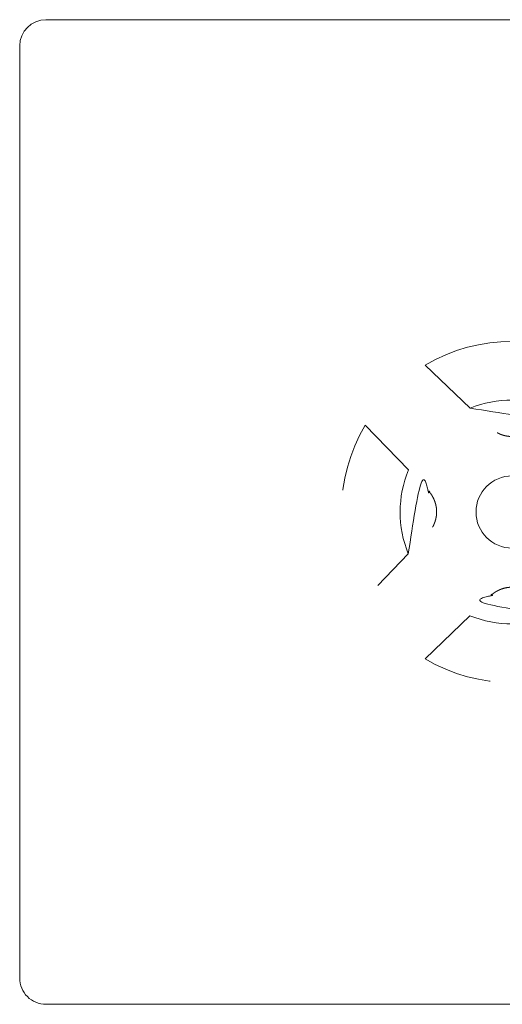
# Model space of a CAD drawing. Header units: metres. Extents: x -0.4 to 2.4, y -0.4 to 0.4.
# Tile 3 of 6: x 0.62 to 0.99, y -0.38 to 0.37. Entities that reach past the tile are written whole.
import ezdxf

# ---------------------------------------------------------------- set-up
doc = ezdxf.new("R2010")
doc.units = ezdxf.units.M
doc.header["$MEASUREMENT"] = 0
doc.linetypes.add('Dash Style-1', pattern=[0.10582, 0.0529, -0.05292])
doc.layers.add('72_VITRA_INSERT', color=7, linetype='Continuous')
doc.layers.add('72_VITRA_STANDARD_D2_TB_FOOT_UNDER', color=8, linetype='Dash Style-1', lineweight=5)
doc.layers.add('72_VITRA_STANDARD_D2_TB_TABLE_TOP', color=7, linetype='Continuous', lineweight=5)

# ---------------------------------------------------------------- blocks, each defined once
blk = doc.blocks.new('72_VITRA_STANDARD_D2_SUPER_FOLD_TABLE_FOOT')
at = {"layer": '72_VITRA_STANDARD_D2_TB_FOOT_UNDER', "flags": 128}
for points in [[(-0.0661444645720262, 0.11191474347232), (-0.0320316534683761, 0.0790389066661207, -0.1949324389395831), (0.0320316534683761, 0.0790389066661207), (0.0661444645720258, 0.1119147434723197, 0.2734205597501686), (-0.0661444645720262, 0.11191474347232)], [(-0.079038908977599, 0.0320316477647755), (-0.1119147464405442, 0.0661444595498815, 0.2730649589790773), (-0.1120021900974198, -0.0659962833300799), (-0.0791069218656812, -0.0318633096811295, -0.1943800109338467), (-0.079038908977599, 0.0320316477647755)], [(-0.0275, -2.11e-14, -1), (0.0275, -2.11e-14, -1)], [(-0.0322060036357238, -0.0789680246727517), (-0.0662980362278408, -0.1118238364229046, 0.2741584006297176), (0.0662980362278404, -0.1118238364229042), (0.0322060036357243, -0.0789680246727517, -0.1960780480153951), (-0.0322060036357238, -0.0789680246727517)]]:
    blk.add_lwpolyline(points, format="xyb", close=True, dxfattribs=at)
at = {"layer": '72_VITRA_STANDARD_D2_TB_FOOT_UNDER'}
blk.add_circle((0, -2.11e-14), 0.0275, dxfattribs=at)
for points, weights in [([(-0.0320316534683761, 0.0790389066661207), (-0.0243457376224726, 0.0716316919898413), (-0.0166598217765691, 0.0642244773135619), (-0.0166513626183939, 0.0642163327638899), (-0.0166429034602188, 0.0642081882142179), (-0.0165076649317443, 0.0640781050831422), (-0.016096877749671, 0.0636950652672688), (-0.0155352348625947, 0.0632031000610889), (-0.0149604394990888, 0.0627304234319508), (-0.0143725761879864, 0.062276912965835), (-0.0137717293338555, 0.0618424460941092), (-0.0131819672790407, 0.0614431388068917), (-0.0125808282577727, 0.061060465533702), (-0.0119423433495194, 0.0606811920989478), (-0.0112192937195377, 0.0602814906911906), (-0.0106046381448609, 0.0599714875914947), (-0.0100557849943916, 0.0597080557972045), (-0.0093703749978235, 0.059404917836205), (-0.0088287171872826, 0.0591852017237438), (-0.0082909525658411, 0.0589780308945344), (-0.0075949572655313, 0.0587338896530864), (-0.0068875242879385, 0.0585100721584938), (-0.0061741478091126, 0.058308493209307), (-0.0054548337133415, 0.0581291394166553), (-0.0047295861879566, 0.0579719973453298), (-0.0040070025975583, 0.0578386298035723), (-0.0032381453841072, 0.0577205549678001), (-0.0025763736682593, 0.0576422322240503), (-0.0019027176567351, 0.0575768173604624), (-0.0011059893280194, 0.0575277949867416), (-0.000733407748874, 0.0575164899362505), (-0.0003662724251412, 0.0575053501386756), (-1.065e-12, 0.0575054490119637), (0.0003662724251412, 0.0575053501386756), (0.000733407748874, 0.0575164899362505), (0.0011059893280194, 0.0575277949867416), (0.0019027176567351, 0.0575768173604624), (0.0025763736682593, 0.0576422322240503), (0.0032381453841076, 0.0577205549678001), (0.0040070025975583, 0.0578386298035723), (0.004729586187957, 0.0579719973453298), (0.0054548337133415, 0.0581291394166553), (0.0061741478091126, 0.058308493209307), (0.0068875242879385, 0.0585100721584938), (0.0075949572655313, 0.0587338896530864), (0.0082909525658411, 0.0589780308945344), (0.008828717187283, 0.0591852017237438), (0.0093703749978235, 0.059404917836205), (0.0100557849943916, 0.0597080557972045), (0.0106046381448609, 0.0599714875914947), (0.0112192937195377, 0.0602814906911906), (0.0119423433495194, 0.0606811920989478), (0.0125808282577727, 0.061060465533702), (0.0131819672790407, 0.0614431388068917), (0.0137717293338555, 0.0618424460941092), (0.0143725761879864, 0.062276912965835), (0.0149604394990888, 0.0627304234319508), (0.0155352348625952, 0.0632031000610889), (0.016096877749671, 0.0636950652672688), (0.0165076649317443, 0.0640781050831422), (0.0166429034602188, 0.0642081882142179), (0.0166513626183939, 0.0642163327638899), (0.0166598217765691, 0.0642244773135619), (0.0243457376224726, 0.0716316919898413), (0.0320316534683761, 0.0790389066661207), (0, 0.0920201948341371), (-0.0320316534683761, 0.0790389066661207)], [1, 1, 1, 1, 1, 1, 1, 1, 1, 1, 1, 1, 1, 1, 1, 1, 1, 1, 1, 1, 1, 1, 1, 1, 1, 1, 1, 1, 1, 1, 1, 1, 1, 1, 1, 1, 1, 1, 1, 1, 1, 1, 1, 1, 1, 1, 1, 1, 1, 1, 1, 1, 1, 1, 1, 1, 1, 1, 1, 1, 1, 1, 1, 1, 1, 0.926784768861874, 1]), ([(-0.0791069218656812, -0.0318633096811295), (-0.0716657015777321, -0.02414210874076), (-0.0642244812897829, -0.0164209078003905), (-0.0642160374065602, -0.0164121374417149), (-0.0642075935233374, -0.0164033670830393), (-0.0640727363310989, -0.0162631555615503), (-0.0636758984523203, -0.0158370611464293), (-0.0631669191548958, -0.0152539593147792), (-0.0626786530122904, -0.0146567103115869), (-0.0622109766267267, -0.0140454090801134), (-0.0617637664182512, -0.0134201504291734), (-0.0613535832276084, -0.0128060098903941), (-0.0609612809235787, -0.0121796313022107), (-0.0605734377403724, -0.0115139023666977), (-0.060167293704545, -0.0107621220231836), (-0.0598402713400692, -0.0100958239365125), (-0.0596436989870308, -0.0096711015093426), (-0.0593879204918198, -0.0090941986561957), (-0.0590999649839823, -0.0083751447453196), (-0.0588531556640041, -0.0077047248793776), (-0.0586126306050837, -0.0069827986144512), (-0.0583931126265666, -0.0062459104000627), (-0.0581974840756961, -0.0055026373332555), (-0.0580257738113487, -0.0047529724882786), (-0.0578780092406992, -0.0039969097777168), (-0.0577862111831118, -0.0034315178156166), (-0.0577239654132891, -0.0030067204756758), (-0.0576451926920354, -0.0023808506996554), (-0.0575729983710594, -0.0016062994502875), (-0.0575198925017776, -0.0007312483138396), (-0.0575123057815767, -0.0003499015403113), (-0.0575073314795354, -9.98680628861e-05), (-0.0575060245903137, 0.0001194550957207), (-0.0575073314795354, 0.0003387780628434), (-0.0575123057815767, 0.0005888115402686), (-0.0575198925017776, 0.0009701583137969), (-0.0575729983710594, 0.0018452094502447), (-0.0576451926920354, 0.0026197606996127), (-0.0577239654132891, 0.0032456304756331), (-0.0577862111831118, 0.0036704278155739), (-0.0578780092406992, 0.0042358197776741), (-0.0580257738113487, 0.0049918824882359), (-0.0581974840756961, 0.0057415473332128), (-0.0583931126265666, 0.00648482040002), (-0.0586126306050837, 0.0072217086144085), (-0.0588531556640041, 0.0079436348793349), (-0.0590999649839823, 0.0086140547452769), (-0.0593879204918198, 0.0093331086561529), (-0.0596436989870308, 0.0099100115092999), (-0.0598402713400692, 0.0103347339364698), (-0.060167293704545, 0.0110010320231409), (-0.0605734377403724, 0.011752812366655), (-0.0609612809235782, 0.012418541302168), (-0.0613535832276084, 0.0130449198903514), (-0.0617637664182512, 0.0136590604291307), (-0.0622109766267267, 0.0142843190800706), (-0.0626786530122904, 0.0148956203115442), (-0.0631669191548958, 0.0154928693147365), (-0.0636758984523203, 0.0160759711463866), (-0.0640727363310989, 0.0165020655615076), (-0.0642075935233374, 0.0166422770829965), (-0.0642160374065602, 0.0166510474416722), (-0.0642244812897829, 0.0166598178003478), (-0.071631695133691, 0.0243457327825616), (-0.079038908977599, 0.0320316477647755), (-0.0919805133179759, 9.79085143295e-05), (-0.0791069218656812, -0.0318633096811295)], [1, 1, 1, 1, 1, 1, 1, 1, 1, 1, 1, 1, 1, 1, 1, 1, 1, 1, 1, 1, 1, 1, 1, 1, 1, 1, 1, 1, 1, 1, 1, 1, 1, 1, 1, 1, 1, 1, 1, 1, 1, 1, 1, 1, 1, 1, 1, 1, 1, 1, 1, 1, 1, 1, 1, 1, 1, 1, 1, 1, 1, 1, 1, 1, 1, 0.9271840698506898, 1]), ([(0.0322060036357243, -0.0789680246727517), (0.0244329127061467, -0.0714767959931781), (0.0166598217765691, -0.0639855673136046), (0.0166513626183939, -0.0639774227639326), (0.0166429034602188, -0.0639692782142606), (0.0165076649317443, -0.0638391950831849), (0.016096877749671, -0.0634561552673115), (0.0155352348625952, -0.0629641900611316), (0.0149604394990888, -0.0624915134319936), (0.0143725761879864, -0.0620380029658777), (0.0137717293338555, -0.0616035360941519), (0.0131819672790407, -0.0612042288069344), (0.0125808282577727, -0.0608215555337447), (0.0119423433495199, -0.0604422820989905), (0.0112192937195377, -0.0600425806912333), (0.0106046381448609, -0.0597325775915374), (0.0100557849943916, -0.0594691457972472), (0.0093703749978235, -0.0591660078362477), (0.008828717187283, -0.0589462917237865), (0.0082909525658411, -0.0587391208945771), (0.0075949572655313, -0.0584949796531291), (0.0068875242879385, -0.0582711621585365), (0.0061741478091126, -0.0580695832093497), (0.0054548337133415, -0.057890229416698), (0.004729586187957, -0.0577330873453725), (0.0040070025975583, -0.057599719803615), (0.0032381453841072, -0.0574816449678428), (0.0025763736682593, -0.057403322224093), (0.0019027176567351, -0.0573379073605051), (0.0011059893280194, -0.0572888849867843), (0.000733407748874, -0.0572775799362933), (0.0003662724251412, -0.0572664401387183), (1.065e-12, -0.0572665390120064), (-0.0003662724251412, -0.0572664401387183), (-0.000733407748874, -0.0572775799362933), (-0.0011059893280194, -0.0572888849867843), (-0.0019027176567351, -0.0573379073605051), (-0.0025763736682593, -0.057403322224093), (-0.0032381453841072, -0.0574816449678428), (-0.0040070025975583, -0.057599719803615), (-0.0047295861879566, -0.0577330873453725), (-0.0054548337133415, -0.057890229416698), (-0.0061741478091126, -0.0580695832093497), (-0.006887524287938, -0.0582711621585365), (-0.0075949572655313, -0.0584949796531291), (-0.0082909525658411, -0.0587391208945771), (-0.008828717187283, -0.0589462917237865), (-0.0093703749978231, -0.0591660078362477), (-0.0100557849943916, -0.0594691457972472), (-0.0106046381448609, -0.0597325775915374), (-0.0112192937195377, -0.0600425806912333), (-0.0119423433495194, -0.0604422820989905), (-0.0125808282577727, -0.0608215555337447), (-0.0131819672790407, -0.0612042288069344), (-0.0137717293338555, -0.0616035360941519), (-0.0143725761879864, -0.0620380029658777), (-0.0149604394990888, -0.0624915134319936), (-0.0155352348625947, -0.0629641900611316), (-0.016096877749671, -0.0634561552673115), (-0.0165076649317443, -0.0638391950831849), (-0.0166429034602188, -0.0639692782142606), (-0.0166513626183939, -0.0639774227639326), (-0.0166598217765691, -0.0639855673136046), (-0.0244329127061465, -0.0714767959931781), (-0.0322060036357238, -0.0789680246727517), (2e-16, -0.0921027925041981), (0.0322060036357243, -0.0789680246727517)], [1, 1, 1, 1, 1, 1, 1, 1, 1, 1, 1, 1, 1, 1, 1, 1, 1, 1, 1, 1, 1, 1, 1, 1, 1, 1, 1, 1, 1, 1, 1, 1, 1, 1, 1, 1, 1, 1, 1, 1, 1, 1, 1, 1, 1, 1, 1, 1, 1, 1, 1, 1, 1, 1, 1, 1, 1, 1, 1, 1, 1, 1, 1, 1, 1, 0.9259536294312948, 1])]:
    blk.add_rational_spline(points, weights, degree=2, knots=[0, 0, 0, 1, 1, 2, 2, 3, 4, 5, 6, 7, 8, 9, 10, 11, 12, 13, 14, 15, 16, 17, 18, 19, 20, 21, 22, 23, 24, 25, 26, 27, 27, 28, 28, 29, 29, 30, 31, 32, 33, 34, 35, 36, 37, 38, 39, 40, 41, 42, 43, 44, 45, 46, 47, 48, 49, 50, 51, 52, 53, 54, 54, 55, 55, 56, 56, 57, 57, 57], dxfattribs=at)
blk = doc.blocks.new('72_VITRA_STANDARD_D2_SUPER_FOLD_TABLE_750_X_750_TABLE_TOP')
at = {"layer": '72_VITRA_STANDARD_D2_TB_TABLE_TOP', "flags": 128}
blk.add_lwpolyline([(0.3549999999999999, 0.3749999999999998), (-0.355, 0.3749999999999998, 0.4142135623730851), (-0.3750000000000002, 0.3549999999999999), (-0.375, -0.3549999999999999, 0.4142135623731), (-0.3549999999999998, -0.3749999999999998), (0.355, -0.375, 0.4142135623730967), (0.3750000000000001, -0.355), (0.3750000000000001, 0.3549999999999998, 0.4142135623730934), (0.3549999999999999, 0.3749999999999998)], format="xyb", close=True, dxfattribs=at)
blk = doc.blocks.new('72vitra_standard27F36CAAC6C724DC58771A82EA7E9133C')
for name in ['72_VITRA_STANDARD_D2_SUPER_FOLD_TABLE_750_X_750_TABLE_TOP', '72_VITRA_STANDARD_D2_SUPER_FOLD_TABLE_FOOT']:
    blk.add_blockref(name, (0, 0))
blk = doc.blocks.new('XCAD0326CE0AA7F0438F969600CDE0C976D534')
at = {"color": 7}
blk.add_blockref('72vitra_standard27F36CAAC6C724DC58771A82EA7E9133C', (0, 0), dxfattribs=at)

msp = doc.modelspace()

# ---------------------------------------------------------------- block references
at = {"layer": '72_VITRA_INSERT'}
msp.add_blockref('XCAD0326CE0AA7F0438F969600CDE0C976D534', (1, 0), dxfattribs=at)

doc.saveas('drawing.dxf')
